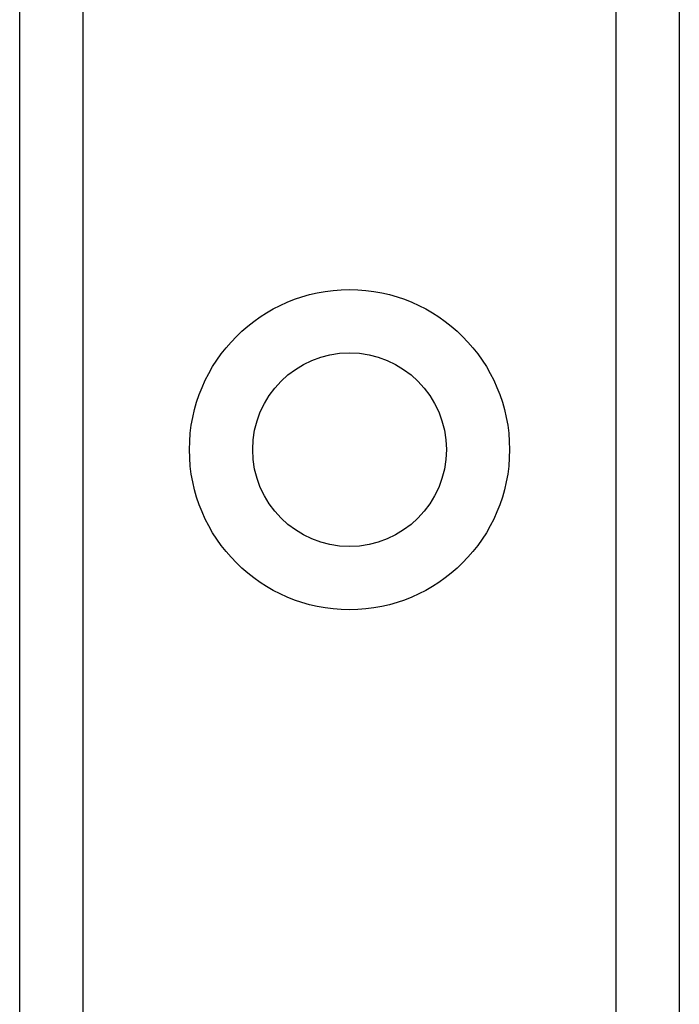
# Model space of a CAD drawing. Header units: inches. Extents: x 4.1 to 95.3, y 5.8 to 50.1.
# Tile 7 of 76: x 6.181 to 6.743, y 20.416 to 21.254. Entities that reach past the tile are written whole.
import ezdxf

# ---------------------------------------------------------------- set-up
doc = ezdxf.new("R2010")
doc.units = ezdxf.units.IN
doc.header["$MEASUREMENT"] = 0
doc.layers.add('Visible Edges(ANSI)', color=7, linetype='Continuous', lineweight=25)
doc.layers.add('Visible Tangent Edges(ANSI)', color=7, linetype='Continuous', lineweight=25)

msp = doc.modelspace()

# ---------------------------------------------------------------- linework, layer by layer
at = {"layer": 'Visible Edges(ANSI)'}
for p, q in [((6.18053, 19.57724), (6.18053, 36.96307)), ((6.74253, 36.96307), (6.74253, 19.57724))]:
    msp.add_line(p, q, dxfattribs=at)
msp.add_circle((6.46153, 20.88827), 0.0825, dxfattribs=at)
at = {"layer": 'Visible Tangent Edges(ANSI)'}
for p, q in [((6.23438, 36.96307), (6.23438, 19.57724)), ((6.68868, 19.57724), (6.68868, 36.96307))]:
    msp.add_line(p, q, dxfattribs=at)
msp.add_circle((6.46153, 20.88827), 0.13635, dxfattribs=at)

doc.saveas('drawing.dxf')
